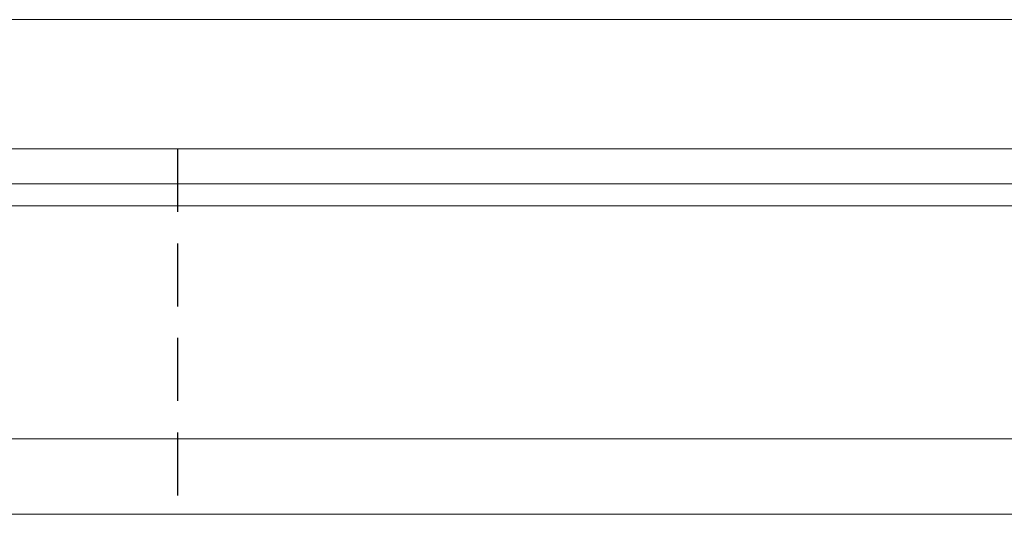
# Model space of a CAD drawing. Header units: millimetres. Extents: x 392 to 686, y 99 to 222.
# Tile 3 of 51: x 578 to 593, y 116 to 124. Entities that reach past the tile are written whole.
import ezdxf

# ---------------------------------------------------------------- set-up
doc = ezdxf.new("R2010")
doc.units = ezdxf.units.MM
doc.linetypes.add('DASHED', pattern=[0.75, 0.5, -0.25])
doc.layers.add('HID', color=2, linetype='DASHED')
doc.layers.add('OUT', color=3, linetype='Continuous')

msp = doc.modelspace()

# ---------------------------------------------------------------- linework, layer by layer
at = {"layer": 'HID', "color": 0, "ltscale": 2}
msp.add_line((580.017, 121.645), (580.017, 115.845), dxfattribs=at)
at = {"layer": 'OUT', "color": 0, "linetype": 'Continuous', "lineweight": 15}
for p, q in [((650.517, 123.695), (562.517, 123.695)), ((650.517, 121.645), (562.517, 121.645)), ((682.517, 121.091), (536.644, 121.091)), ((662.517, 120.738), (536.589, 120.738)), ((682.517, 117.045), (535.467, 117.045)), ((662.517, 115.845), (496.517, 115.845))]:
    msp.add_line(p, q, dxfattribs=at)

doc.saveas('drawing.dxf')
